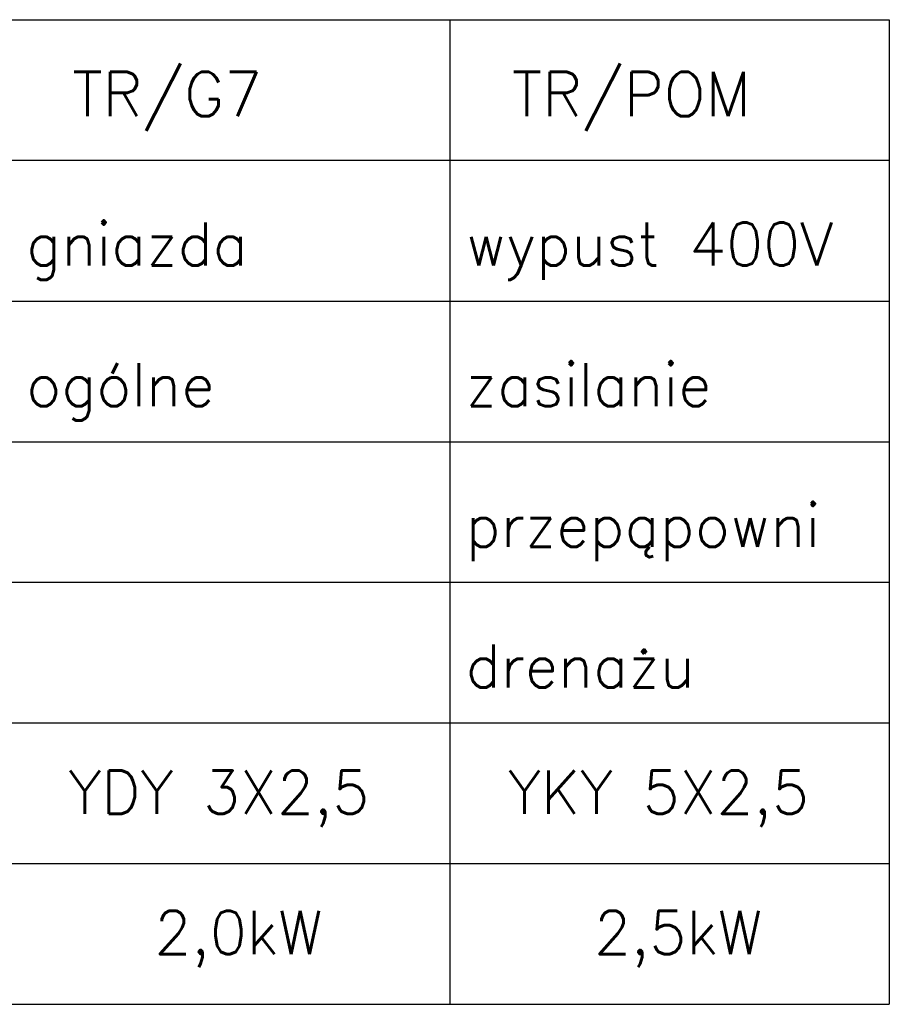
# Model space of a CAD drawing. Header units: metres. Extents: x 5550977 to 5551430, y 5960597 to 5960782.
# Tile 15 of 17: x 5551391 to 5551408, y 5960669 to 5960688. Entities that reach past the tile are written whole.
import ezdxf

# ---------------------------------------------------------------- set-up
doc = ezdxf.new("R2010")
doc.units = ezdxf.units.M
doc.header["$MEASUREMENT"] = 0
doc.layers.add('# elektryka', color=102, linetype='CONTINUOUS', lineweight=30)
doc.styles.add('ROMANS', font='romans', dxfattribs={"width": 0.8})

msp = doc.modelspace()

# ---------------------------------------------------------------- linework, layer by layer
at = {"layer": '# elektryka', "color": 252, "linetype": 'Continuous', "ltscale": 3}
for p, q in [((5551390.524, 5960687.922), (5551399.092, 5960687.922)), ((5551390.524, 5960687.922), (5551399.092, 5960687.922)), ((5551390.524, 5960682.439), (5551399.092, 5960682.439)), ((5551390.524, 5960682.439), (5551399.092, 5960682.439)), ((5551390.524, 5960679.698), (5551399.092, 5960679.698)), ((5551390.524, 5960676.957), (5551399.092, 5960676.957)), ((5551390.524, 5960674.215), (5551399.092, 5960674.215)), ((5551390.524, 5960668.732), (5551399.092, 5960668.732))]:
    msp.add_line(p, q, dxfattribs=at)
at = {"layer": '# elektryka', "color": 7}
for p, q in [((5551399.092, 5960687.922), (5551399.092, 5960685.181)), ((5551399.092, 5960687.922), (5551399.092, 5960685.181)), ((5551399.092, 5960687.922), (5551399.092, 5960685.181)), ((5551399.092, 5960687.922), (5551399.092, 5960685.181)), ((5551399.092, 5960687.922), (5551399.092, 5960685.181)), ((5551399.092, 5960687.922), (5551399.092, 5960685.181)), ((5551399.092, 5960687.922), (5551399.092, 5960685.181)), ((5551399.092, 5960687.922), (5551399.092, 5960685.181)), ((5551399.092, 5960687.922), (5551399.092, 5960685.181)), ((5551399.092, 5960687.922), (5551399.092, 5960685.181)), ((5551399.092, 5960687.922), (5551399.092, 5960685.181)), ((5551399.092, 5960687.922), (5551399.092, 5960685.181)), ((5551399.092, 5960687.922), (5551399.092, 5960685.181)), ((5551399.092, 5960687.922), (5551399.092, 5960685.181)), ((5551399.092, 5960687.922), (5551399.092, 5960685.181)), ((5551399.092, 5960687.922), (5551399.092, 5960685.181)), ((5551399.092, 5960687.922), (5551399.092, 5960685.181)), ((5551399.092, 5960687.922), (5551399.092, 5960685.181)), ((5551399.092, 5960687.922), (5551399.092, 5960685.181)), ((5551399.092, 5960687.922), (5551399.092, 5960685.181)), ((5551399.092, 5960687.922), (5551399.092, 5960685.181)), ((5551399.092, 5960687.922), (5551399.092, 5960685.181)), ((5551399.092, 5960687.922), (5551399.092, 5960685.181)), ((5551399.092, 5960687.922), (5551399.092, 5960685.181)), ((5551399.092, 5960687.922), (5551399.092, 5960685.181)), ((5551399.092, 5960687.922), (5551399.092, 5960685.181)), ((5551399.092, 5960687.922), (5551399.092, 5960685.181)), ((5551399.092, 5960687.922), (5551399.092, 5960685.181)), ((5551399.092, 5960687.922), (5551399.092, 5960685.181)), ((5551399.092, 5960687.922), (5551399.092, 5960685.181)), ((5551399.092, 5960687.922), (5551399.092, 5960685.181)), ((5551399.092, 5960687.922), (5551399.092, 5960685.181)), ((5551399.092, 5960687.922), (5551399.092, 5960685.181)), ((5551399.092, 5960687.922), (5551399.092, 5960685.181)), ((5551399.092, 5960687.922), (5551399.092, 5960685.181)), ((5551399.092, 5960687.922), (5551399.092, 5960685.181)), ((5551399.092, 5960687.922), (5551399.092, 5960685.181)), ((5551399.092, 5960687.922), (5551399.092, 5960685.181)), ((5551399.092, 5960687.922), (5551399.092, 5960685.181)), ((5551399.092, 5960687.922), (5551399.092, 5960685.181)), ((5551399.092, 5960687.922), (5551399.092, 5960685.181)), ((5551399.092, 5960687.922), (5551399.092, 5960685.181)), ((5551399.092, 5960687.922), (5551399.092, 5960685.181)), ((5551399.092, 5960687.922), (5551399.092, 5960685.181)), ((5551399.092, 5960687.922), (5551399.092, 5960685.181)), ((5551399.092, 5960687.922), (5551399.092, 5960685.181)), ((5551399.092, 5960687.922), (5551399.092, 5960685.181)), ((5551399.092, 5960687.922), (5551399.092, 5960685.181)), ((5551399.092, 5960687.922), (5551399.092, 5960685.181)), ((5551399.092, 5960687.922), (5551399.092, 5960685.181)), ((5551399.092, 5960687.922), (5551399.092, 5960685.181)), ((5551399.092, 5960687.922), (5551399.092, 5960685.181)), ((5551399.092, 5960687.922), (5551399.092, 5960685.181)), ((5551399.092, 5960687.922), (5551399.092, 5960685.181)), ((5551399.092, 5960687.922), (5551399.092, 5960685.181)), ((5551399.092, 5960687.922), (5551399.092, 5960685.181)), ((5551399.092, 5960687.922), (5551399.092, 5960685.181)), ((5551399.092, 5960687.922), (5551399.092, 5960685.181)), ((5551399.092, 5960687.922), (5551399.092, 5960685.181)), ((5551399.092, 5960687.922), (5551399.092, 5960685.181)), ((5551399.092, 5960687.922), (5551399.092, 5960685.181)), ((5551399.092, 5960687.922), (5551399.092, 5960685.181)), ((5551399.092, 5960687.922), (5551399.092, 5960685.181)), ((5551399.092, 5960687.922), (5551399.092, 5960685.181)), ((5551399.092, 5960687.922), (5551399.092, 5960685.181)), ((5551399.092, 5960687.922), (5551399.092, 5960685.181)), ((5551399.092, 5960687.922), (5551399.092, 5960685.181)), ((5551399.092, 5960687.922), (5551399.092, 5960685.181)), ((5551399.092, 5960687.922), (5551399.092, 5960685.181)), ((5551399.092, 5960687.922), (5551399.092, 5960685.181)), ((5551399.092, 5960687.922), (5551399.092, 5960685.181)), ((5551399.092, 5960687.922), (5551399.092, 5960685.181)), ((5551399.092, 5960687.922), (5551399.092, 5960685.181)), ((5551399.092, 5960687.922), (5551399.092, 5960685.181)), ((5551399.092, 5960687.922), (5551399.092, 5960685.181)), ((5551399.092, 5960687.922), (5551399.092, 5960685.181)), ((5551399.092, 5960687.922), (5551399.092, 5960685.181)), ((5551399.092, 5960687.922), (5551399.092, 5960685.181)), ((5551399.092, 5960687.922), (5551399.092, 5960685.181)), ((5551399.092, 5960687.922), (5551399.092, 5960685.181)), ((5551399.092, 5960687.922), (5551399.092, 5960685.181)), ((5551399.092, 5960687.922), (5551399.092, 5960685.181)), ((5551399.092, 5960687.922), (5551399.092, 5960685.181)), ((5551399.092, 5960687.922), (5551399.092, 5960685.181)), ((5551407.661, 5960687.922), (5551407.661, 5960685.181)), ((5551407.661, 5960687.922), (5551407.661, 5960685.181)), ((5551407.661, 5960687.922), (5551407.661, 5960685.181)), ((5551407.661, 5960687.922), (5551407.661, 5960685.181)), ((5551407.661, 5960687.922), (5551407.661, 5960685.181)), ((5551407.661, 5960687.922), (5551407.661, 5960685.181)), ((5551407.661, 5960687.922), (5551407.661, 5960685.181)), ((5551407.661, 5960687.922), (5551407.661, 5960685.181)), ((5551407.661, 5960687.922), (5551407.661, 5960685.181)), ((5551407.661, 5960687.922), (5551407.661, 5960685.181)), ((5551407.661, 5960687.922), (5551407.661, 5960685.181)), ((5551407.661, 5960687.922), (5551407.661, 5960685.181)), ((5551407.661, 5960687.922), (5551407.661, 5960685.181)), ((5551407.661, 5960687.922), (5551407.661, 5960685.181)), ((5551407.661, 5960687.922), (5551407.661, 5960685.181)), ((5551407.661, 5960687.922), (5551407.661, 5960685.181)), ((5551407.661, 5960687.922), (5551407.661, 5960685.181)), ((5551407.661, 5960687.922), (5551407.661, 5960685.181)), ((5551407.661, 5960687.922), (5551407.661, 5960685.181)), ((5551407.661, 5960687.922), (5551407.661, 5960685.181)), ((5551407.661, 5960687.922), (5551407.661, 5960685.181)), ((5551407.661, 5960687.922), (5551407.661, 5960685.181)), ((5551407.661, 5960687.922), (5551407.661, 5960685.181)), ((5551407.661, 5960687.922), (5551407.661, 5960685.181)), ((5551407.661, 5960687.922), (5551407.661, 5960685.181)), ((5551407.661, 5960687.922), (5551407.661, 5960685.181)), ((5551407.661, 5960687.922), (5551407.661, 5960685.181)), ((5551407.661, 5960687.922), (5551407.661, 5960685.181)), ((5551407.661, 5960687.922), (5551407.661, 5960685.181)), ((5551407.661, 5960687.922), (5551407.661, 5960685.181)), ((5551407.661, 5960687.922), (5551407.661, 5960685.181)), ((5551407.661, 5960687.922), (5551407.661, 5960685.181)), ((5551407.661, 5960687.922), (5551407.661, 5960685.181)), ((5551407.661, 5960687.922), (5551407.661, 5960685.181)), ((5551407.661, 5960687.922), (5551407.661, 5960685.181)), ((5551407.661, 5960687.922), (5551407.661, 5960685.181)), ((5551407.661, 5960687.922), (5551407.661, 5960685.181)), ((5551407.661, 5960687.922), (5551407.661, 5960685.181)), ((5551407.661, 5960687.922), (5551407.661, 5960685.181)), ((5551407.661, 5960687.922), (5551407.661, 5960685.181)), ((5551407.661, 5960687.922), (5551407.661, 5960685.181)), ((5551407.661, 5960687.922), (5551407.661, 5960685.181)), ((5551399.092, 5960685.181), (5551399.092, 5960682.439)), ((5551399.092, 5960685.181), (5551399.092, 5960682.439)), ((5551399.092, 5960685.181), (5551399.092, 5960682.439)), ((5551399.092, 5960685.181), (5551399.092, 5960682.439)), ((5551399.092, 5960685.181), (5551399.092, 5960682.439)), ((5551399.092, 5960685.181), (5551399.092, 5960682.439)), ((5551399.092, 5960685.181), (5551399.092, 5960682.439)), ((5551399.092, 5960685.181), (5551399.092, 5960682.439)), ((5551399.092, 5960685.181), (5551399.092, 5960682.439)), ((5551399.092, 5960685.181), (5551399.092, 5960682.439)), ((5551399.092, 5960685.181), (5551399.092, 5960682.439)), ((5551399.092, 5960685.181), (5551399.092, 5960682.439)), ((5551399.092, 5960685.181), (5551399.092, 5960682.439)), ((5551399.092, 5960685.181), (5551399.092, 5960682.439)), ((5551399.092, 5960685.181), (5551399.092, 5960682.439)), ((5551399.092, 5960685.181), (5551399.092, 5960682.439)), ((5551399.092, 5960685.181), (5551399.092, 5960682.439)), ((5551399.092, 5960685.181), (5551399.092, 5960682.439)), ((5551399.092, 5960685.181), (5551399.092, 5960682.439)), ((5551399.092, 5960685.181), (5551399.092, 5960682.439)), ((5551399.092, 5960685.181), (5551399.092, 5960682.439)), ((5551399.092, 5960685.181), (5551399.092, 5960682.439)), ((5551399.092, 5960685.181), (5551399.092, 5960682.439)), ((5551399.092, 5960685.181), (5551399.092, 5960682.439)), ((5551399.092, 5960685.181), (5551399.092, 5960682.439)), ((5551399.092, 5960685.181), (5551399.092, 5960682.439)), ((5551399.092, 5960685.181), (5551399.092, 5960682.439)), ((5551399.092, 5960685.181), (5551399.092, 5960682.439)), ((5551399.092, 5960685.181), (5551399.092, 5960682.439)), ((5551399.092, 5960685.181), (5551399.092, 5960682.439)), ((5551399.092, 5960685.181), (5551399.092, 5960682.439)), ((5551399.092, 5960685.181), (5551399.092, 5960682.439)), ((5551399.092, 5960685.181), (5551399.092, 5960682.439)), ((5551399.092, 5960685.181), (5551399.092, 5960682.439)), ((5551399.092, 5960685.181), (5551399.092, 5960682.439)), ((5551399.092, 5960685.181), (5551399.092, 5960682.439)), ((5551399.092, 5960685.181), (5551399.092, 5960682.439)), ((5551399.092, 5960685.181), (5551399.092, 5960682.439)), ((5551399.092, 5960685.181), (5551399.092, 5960682.439)), ((5551399.092, 5960685.181), (5551399.092, 5960682.439)), ((5551399.092, 5960685.181), (5551399.092, 5960682.439)), ((5551399.092, 5960685.181), (5551399.092, 5960682.439)), ((5551399.092, 5960685.181), (5551399.092, 5960682.439)), ((5551399.092, 5960685.181), (5551399.092, 5960682.439)), ((5551399.092, 5960685.181), (5551399.092, 5960682.439)), ((5551399.092, 5960685.181), (5551399.092, 5960682.439)), ((5551399.092, 5960685.181), (5551399.092, 5960682.439)), ((5551399.092, 5960685.181), (5551399.092, 5960682.439)), ((5551399.092, 5960685.181), (5551399.092, 5960682.439)), ((5551399.092, 5960685.181), (5551399.092, 5960682.439)), ((5551399.092, 5960685.181), (5551399.092, 5960682.439)), ((5551399.092, 5960685.181), (5551399.092, 5960682.439)), ((5551399.092, 5960685.181), (5551399.092, 5960682.439)), ((5551399.092, 5960685.181), (5551399.092, 5960682.439)), ((5551399.092, 5960685.181), (5551399.092, 5960682.439)), ((5551399.092, 5960685.181), (5551399.092, 5960682.439)), ((5551399.092, 5960685.181), (5551399.092, 5960682.439)), ((5551399.092, 5960685.181), (5551399.092, 5960682.439)), ((5551399.092, 5960685.181), (5551399.092, 5960682.439)), ((5551399.092, 5960685.181), (5551399.092, 5960682.439)), ((5551399.092, 5960685.181), (5551399.092, 5960682.439)), ((5551399.092, 5960685.181), (5551399.092, 5960682.439)), ((5551399.092, 5960685.181), (5551399.092, 5960682.439)), ((5551399.092, 5960685.181), (5551399.092, 5960682.439)), ((5551399.092, 5960685.181), (5551399.092, 5960682.439)), ((5551399.092, 5960685.181), (5551399.092, 5960682.439)), ((5551399.092, 5960685.181), (5551399.092, 5960682.439)), ((5551399.092, 5960685.181), (5551399.092, 5960682.439)), ((5551399.092, 5960685.181), (5551399.092, 5960682.439)), ((5551399.092, 5960685.181), (5551399.092, 5960682.439)), ((5551399.092, 5960685.181), (5551399.092, 5960682.439)), ((5551399.092, 5960685.181), (5551399.092, 5960682.439)), ((5551399.092, 5960685.181), (5551399.092, 5960682.439)), ((5551399.092, 5960685.181), (5551399.092, 5960682.439)), ((5551399.092, 5960685.181), (5551399.092, 5960682.439)), ((5551399.092, 5960685.181), (5551399.092, 5960682.439)), ((5551399.092, 5960685.181), (5551399.092, 5960682.439)), ((5551399.092, 5960685.181), (5551399.092, 5960682.439)), ((5551399.092, 5960685.181), (5551399.092, 5960682.439)), ((5551399.092, 5960685.181), (5551399.092, 5960682.439)), ((5551399.092, 5960685.181), (5551399.092, 5960682.439)), ((5551399.092, 5960685.181), (5551399.092, 5960682.439)), ((5551399.092, 5960685.181), (5551399.092, 5960682.439)), ((5551399.092, 5960685.181), (5551399.092, 5960682.439)), ((5551407.661, 5960685.181), (5551407.661, 5960682.439)), ((5551407.661, 5960685.181), (5551407.661, 5960682.439)), ((5551407.661, 5960685.181), (5551407.661, 5960682.439)), ((5551407.661, 5960685.181), (5551407.661, 5960682.439)), ((5551407.661, 5960685.181), (5551407.661, 5960682.439)), ((5551407.661, 5960685.181), (5551407.661, 5960682.439)), ((5551407.661, 5960685.181), (5551407.661, 5960682.439)), ((5551407.661, 5960685.181), (5551407.661, 5960682.439)), ((5551407.661, 5960685.181), (5551407.661, 5960682.439)), ((5551407.661, 5960685.181), (5551407.661, 5960682.439)), ((5551407.661, 5960685.181), (5551407.661, 5960682.439)), ((5551407.661, 5960685.181), (5551407.661, 5960682.439)), ((5551407.661, 5960685.181), (5551407.661, 5960682.439)), ((5551407.661, 5960685.181), (5551407.661, 5960682.439)), ((5551407.661, 5960685.181), (5551407.661, 5960682.439)), ((5551407.661, 5960685.181), (5551407.661, 5960682.439)), ((5551407.661, 5960685.181), (5551407.661, 5960682.439)), ((5551407.661, 5960685.181), (5551407.661, 5960682.439)), ((5551407.661, 5960685.181), (5551407.661, 5960682.439)), ((5551407.661, 5960685.181), (5551407.661, 5960682.439)), ((5551407.661, 5960685.181), (5551407.661, 5960682.439)), ((5551407.661, 5960685.181), (5551407.661, 5960682.439)), ((5551407.661, 5960685.181), (5551407.661, 5960682.439)), ((5551407.661, 5960685.181), (5551407.661, 5960682.439)), ((5551407.661, 5960685.181), (5551407.661, 5960682.439)), ((5551407.661, 5960685.181), (5551407.661, 5960682.439)), ((5551407.661, 5960685.181), (5551407.661, 5960682.439)), ((5551407.661, 5960685.181), (5551407.661, 5960682.439)), ((5551407.661, 5960685.181), (5551407.661, 5960682.439)), ((5551407.661, 5960685.181), (5551407.661, 5960682.439)), ((5551407.661, 5960685.181), (5551407.661, 5960682.439)), ((5551407.661, 5960685.181), (5551407.661, 5960682.439)), ((5551407.661, 5960685.181), (5551407.661, 5960682.439)), ((5551407.661, 5960685.181), (5551407.661, 5960682.439)), ((5551407.661, 5960685.181), (5551407.661, 5960682.439)), ((5551407.661, 5960685.181), (5551407.661, 5960682.439)), ((5551407.661, 5960685.181), (5551407.661, 5960682.439)), ((5551407.661, 5960685.181), (5551407.661, 5960682.439)), ((5551407.661, 5960685.181), (5551407.661, 5960682.439)), ((5551407.661, 5960685.181), (5551407.661, 5960682.439)), ((5551407.661, 5960685.181), (5551407.661, 5960682.439)), ((5551407.661, 5960685.181), (5551407.661, 5960682.439)), ((5551399.092, 5960682.439), (5551399.092, 5960679.698)), ((5551399.092, 5960682.439), (5551399.092, 5960679.698)), ((5551399.092, 5960682.439), (5551399.092, 5960679.698)), ((5551399.092, 5960682.439), (5551399.092, 5960679.698)), ((5551399.092, 5960682.439), (5551399.092, 5960679.698)), ((5551399.092, 5960682.439), (5551399.092, 5960679.698)), ((5551399.092, 5960682.439), (5551399.092, 5960679.698)), ((5551399.092, 5960682.439), (5551399.092, 5960679.698)), ((5551399.092, 5960682.439), (5551399.092, 5960679.698)), ((5551399.092, 5960682.439), (5551399.092, 5960679.698)), ((5551399.092, 5960682.439), (5551399.092, 5960679.698)), ((5551399.092, 5960682.439), (5551399.092, 5960679.698)), ((5551399.092, 5960682.439), (5551399.092, 5960679.698)), ((5551399.092, 5960682.439), (5551399.092, 5960679.698)), ((5551399.092, 5960682.439), (5551399.092, 5960679.698)), ((5551399.092, 5960682.439), (5551399.092, 5960679.698)), ((5551399.092, 5960682.439), (5551399.092, 5960679.698)), ((5551399.092, 5960682.439), (5551399.092, 5960679.698)), ((5551399.092, 5960682.439), (5551399.092, 5960679.698)), ((5551399.092, 5960682.439), (5551399.092, 5960679.698)), ((5551399.092, 5960682.439), (5551399.092, 5960679.698)), ((5551399.092, 5960682.439), (5551399.092, 5960679.698)), ((5551399.092, 5960682.439), (5551399.092, 5960679.698)), ((5551399.092, 5960682.439), (5551399.092, 5960679.698)), ((5551399.092, 5960682.439), (5551399.092, 5960679.698)), ((5551399.092, 5960682.439), (5551399.092, 5960679.698)), ((5551399.092, 5960682.439), (5551399.092, 5960679.698)), ((5551399.092, 5960682.439), (5551399.092, 5960679.698)), ((5551399.092, 5960682.439), (5551399.092, 5960679.698)), ((5551399.092, 5960682.439), (5551399.092, 5960679.698)), ((5551399.092, 5960682.439), (5551399.092, 5960679.698)), ((5551399.092, 5960682.439), (5551399.092, 5960679.698)), ((5551399.092, 5960682.439), (5551399.092, 5960679.698)), ((5551399.092, 5960682.439), (5551399.092, 5960679.698)), ((5551399.092, 5960682.439), (5551399.092, 5960679.698)), ((5551399.092, 5960682.439), (5551399.092, 5960679.698)), ((5551399.092, 5960682.439), (5551399.092, 5960679.698)), ((5551399.092, 5960682.439), (5551399.092, 5960679.698)), ((5551399.092, 5960682.439), (5551399.092, 5960679.698)), ((5551399.092, 5960682.439), (5551399.092, 5960679.698)), ((5551399.092, 5960682.439), (5551399.092, 5960679.698)), ((5551399.092, 5960682.439), (5551399.092, 5960679.698)), ((5551399.092, 5960682.439), (5551399.092, 5960679.698)), ((5551399.092, 5960682.439), (5551399.092, 5960679.698)), ((5551399.092, 5960682.439), (5551399.092, 5960679.698)), ((5551399.092, 5960682.439), (5551399.092, 5960679.698)), ((5551399.092, 5960682.439), (5551399.092, 5960679.698)), ((5551399.092, 5960682.439), (5551399.092, 5960679.698)), ((5551399.092, 5960682.439), (5551399.092, 5960679.698)), ((5551399.092, 5960682.439), (5551399.092, 5960679.698)), ((5551399.092, 5960682.439), (5551399.092, 5960679.698)), ((5551399.092, 5960682.439), (5551399.092, 5960679.698)), ((5551399.092, 5960682.439), (5551399.092, 5960679.698)), ((5551399.092, 5960682.439), (5551399.092, 5960679.698)), ((5551399.092, 5960682.439), (5551399.092, 5960679.698)), ((5551399.092, 5960682.439), (5551399.092, 5960679.698)), ((5551399.092, 5960682.439), (5551399.092, 5960679.698)), ((5551399.092, 5960682.439), (5551399.092, 5960679.698)), ((5551399.092, 5960682.439), (5551399.092, 5960679.698)), ((5551399.092, 5960682.439), (5551399.092, 5960679.698)), ((5551399.092, 5960682.439), (5551399.092, 5960679.698)), ((5551399.092, 5960682.439), (5551399.092, 5960679.698)), ((5551399.092, 5960682.439), (5551399.092, 5960679.698)), ((5551399.092, 5960682.439), (5551399.092, 5960679.698)), ((5551399.092, 5960682.439), (5551399.092, 5960679.698)), ((5551399.092, 5960682.439), (5551399.092, 5960679.698)), ((5551399.092, 5960682.439), (5551399.092, 5960679.698)), ((5551399.092, 5960682.439), (5551399.092, 5960679.698)), ((5551399.092, 5960682.439), (5551399.092, 5960679.698)), ((5551399.092, 5960682.439), (5551399.092, 5960679.698)), ((5551399.092, 5960682.439), (5551399.092, 5960679.698)), ((5551399.092, 5960682.439), (5551399.092, 5960679.698)), ((5551399.092, 5960682.439), (5551399.092, 5960679.698)), ((5551399.092, 5960682.439), (5551399.092, 5960679.698)), ((5551399.092, 5960682.439), (5551399.092, 5960679.698)), ((5551399.092, 5960682.439), (5551399.092, 5960679.698)), ((5551399.092, 5960682.439), (5551399.092, 5960679.698)), ((5551399.092, 5960682.439), (5551399.092, 5960679.698)), ((5551399.092, 5960682.439), (5551399.092, 5960679.698)), ((5551399.092, 5960682.439), (5551399.092, 5960679.698)), ((5551399.092, 5960682.439), (5551399.092, 5960679.698)), ((5551399.092, 5960682.439), (5551399.092, 5960679.698)), ((5551399.092, 5960682.439), (5551399.092, 5960679.698)), ((5551399.092, 5960682.439), (5551399.092, 5960679.698)), ((5551407.661, 5960682.439), (5551407.661, 5960679.698)), ((5551407.661, 5960682.439), (5551407.661, 5960679.698)), ((5551407.661, 5960682.439), (5551407.661, 5960679.698)), ((5551407.661, 5960682.439), (5551407.661, 5960679.698)), ((5551407.661, 5960682.439), (5551407.661, 5960679.698)), ((5551407.661, 5960682.439), (5551407.661, 5960679.698)), ((5551407.661, 5960682.439), (5551407.661, 5960679.698)), ((5551407.661, 5960682.439), (5551407.661, 5960679.698)), ((5551407.661, 5960682.439), (5551407.661, 5960679.698)), ((5551407.661, 5960682.439), (5551407.661, 5960679.698)), ((5551407.661, 5960682.439), (5551407.661, 5960679.698)), ((5551407.661, 5960682.439), (5551407.661, 5960679.698)), ((5551407.661, 5960682.439), (5551407.661, 5960679.698)), ((5551407.661, 5960682.439), (5551407.661, 5960679.698)), ((5551407.661, 5960682.439), (5551407.661, 5960679.698)), ((5551407.661, 5960682.439), (5551407.661, 5960679.698)), ((5551407.661, 5960682.439), (5551407.661, 5960679.698)), ((5551407.661, 5960682.439), (5551407.661, 5960679.698)), ((5551407.661, 5960682.439), (5551407.661, 5960679.698)), ((5551407.661, 5960682.439), (5551407.661, 5960679.698)), ((5551407.661, 5960682.439), (5551407.661, 5960679.698)), ((5551407.661, 5960682.439), (5551407.661, 5960679.698)), ((5551407.661, 5960682.439), (5551407.661, 5960679.698)), ((5551407.661, 5960682.439), (5551407.661, 5960679.698)), ((5551407.661, 5960682.439), (5551407.661, 5960679.698)), ((5551407.661, 5960682.439), (5551407.661, 5960679.698)), ((5551407.661, 5960682.439), (5551407.661, 5960679.698)), ((5551407.661, 5960682.439), (5551407.661, 5960679.698)), ((5551407.661, 5960682.439), (5551407.661, 5960679.698)), ((5551407.661, 5960682.439), (5551407.661, 5960679.698)), ((5551407.661, 5960682.439), (5551407.661, 5960679.698)), ((5551407.661, 5960682.439), (5551407.661, 5960679.698)), ((5551407.661, 5960682.439), (5551407.661, 5960679.698)), ((5551407.661, 5960682.439), (5551407.661, 5960679.698)), ((5551407.661, 5960682.439), (5551407.661, 5960679.698)), ((5551407.661, 5960682.439), (5551407.661, 5960679.698)), ((5551407.661, 5960682.439), (5551407.661, 5960679.698)), ((5551407.661, 5960682.439), (5551407.661, 5960679.698)), ((5551407.661, 5960682.439), (5551407.661, 5960679.698)), ((5551407.661, 5960682.439), (5551407.661, 5960679.698)), ((5551407.661, 5960682.439), (5551407.661, 5960679.698)), ((5551407.661, 5960682.439), (5551407.661, 5960679.698)), ((5551399.092, 5960679.698), (5551399.092, 5960676.957)), ((5551399.092, 5960679.698), (5551399.092, 5960676.957)), ((5551399.092, 5960679.698), (5551399.092, 5960676.957)), ((5551399.092, 5960679.698), (5551399.092, 5960676.957)), ((5551399.092, 5960679.698), (5551399.092, 5960676.957)), ((5551399.092, 5960679.698), (5551399.092, 5960676.957)), ((5551399.092, 5960679.698), (5551399.092, 5960676.957)), ((5551399.092, 5960679.698), (5551399.092, 5960676.957)), ((5551399.092, 5960679.698), (5551399.092, 5960676.957)), ((5551399.092, 5960679.698), (5551399.092, 5960676.957)), ((5551399.092, 5960679.698), (5551399.092, 5960676.957)), ((5551399.092, 5960679.698), (5551399.092, 5960676.957)), ((5551399.092, 5960679.698), (5551399.092, 5960676.957)), ((5551399.092, 5960679.698), (5551399.092, 5960676.957)), ((5551399.092, 5960679.698), (5551399.092, 5960676.957)), ((5551399.092, 5960679.698), (5551399.092, 5960676.957)), ((5551399.092, 5960679.698), (5551399.092, 5960676.957)), ((5551399.092, 5960679.698), (5551399.092, 5960676.957)), ((5551399.092, 5960679.698), (5551399.092, 5960676.957)), ((5551399.092, 5960679.698), (5551399.092, 5960676.957)), ((5551399.092, 5960679.698), (5551399.092, 5960676.957)), ((5551399.092, 5960679.698), (5551399.092, 5960676.957)), ((5551399.092, 5960679.698), (5551399.092, 5960676.957)), ((5551399.092, 5960679.698), (5551399.092, 5960676.957)), ((5551399.092, 5960679.698), (5551399.092, 5960676.957)), ((5551399.092, 5960679.698), (5551399.092, 5960676.957)), ((5551399.092, 5960679.698), (5551399.092, 5960676.957)), ((5551399.092, 5960679.698), (5551399.092, 5960676.957)), ((5551399.092, 5960679.698), (5551399.092, 5960676.957)), ((5551399.092, 5960679.698), (5551399.092, 5960676.957)), ((5551399.092, 5960679.698), (5551399.092, 5960676.957)), ((5551399.092, 5960679.698), (5551399.092, 5960676.957)), ((5551399.092, 5960679.698), (5551399.092, 5960676.957)), ((5551399.092, 5960679.698), (5551399.092, 5960676.957)), ((5551399.092, 5960679.698), (5551399.092, 5960676.957)), ((5551399.092, 5960679.698), (5551399.092, 5960676.957)), ((5551399.092, 5960679.698), (5551399.092, 5960676.957)), ((5551399.092, 5960679.698), (5551399.092, 5960676.957)), ((5551399.092, 5960679.698), (5551399.092, 5960676.957)), ((5551399.092, 5960679.698), (5551399.092, 5960676.957)), ((5551399.092, 5960679.698), (5551399.092, 5960676.957)), ((5551399.092, 5960679.698), (5551399.092, 5960676.957)), ((5551399.092, 5960679.698), (5551399.092, 5960676.957)), ((5551399.092, 5960679.698), (5551399.092, 5960676.957)), ((5551399.092, 5960679.698), (5551399.092, 5960676.957)), ((5551399.092, 5960679.698), (5551399.092, 5960676.957)), ((5551399.092, 5960679.698), (5551399.092, 5960676.957)), ((5551399.092, 5960679.698), (5551399.092, 5960676.957)), ((5551399.092, 5960679.698), (5551399.092, 5960676.957)), ((5551399.092, 5960679.698), (5551399.092, 5960676.957)), ((5551399.092, 5960679.698), (5551399.092, 5960676.957)), ((5551399.092, 5960679.698), (5551399.092, 5960676.957)), ((5551399.092, 5960679.698), (5551399.092, 5960676.957)), ((5551399.092, 5960679.698), (5551399.092, 5960676.957)), ((5551399.092, 5960679.698), (5551399.092, 5960676.957)), ((5551399.092, 5960679.698), (5551399.092, 5960676.957)), ((5551399.092, 5960679.698), (5551399.092, 5960676.957)), ((5551399.092, 5960679.698), (5551399.092, 5960676.957)), ((5551399.092, 5960679.698), (5551399.092, 5960676.957)), ((5551399.092, 5960679.698), (5551399.092, 5960676.957)), ((5551399.092, 5960679.698), (5551399.092, 5960676.957)), ((5551399.092, 5960679.698), (5551399.092, 5960676.957)), ((5551399.092, 5960679.698), (5551399.092, 5960676.957)), ((5551399.092, 5960679.698), (5551399.092, 5960676.957)), ((5551399.092, 5960679.698), (5551399.092, 5960676.957)), ((5551399.092, 5960679.698), (5551399.092, 5960676.957)), ((5551399.092, 5960679.698), (5551399.092, 5960676.957)), ((5551399.092, 5960679.698), (5551399.092, 5960676.957)), ((5551399.092, 5960679.698), (5551399.092, 5960676.957)), ((5551399.092, 5960679.698), (5551399.092, 5960676.957)), ((5551399.092, 5960679.698), (5551399.092, 5960676.957)), ((5551399.092, 5960679.698), (5551399.092, 5960676.957)), ((5551399.092, 5960679.698), (5551399.092, 5960676.957)), ((5551399.092, 5960679.698), (5551399.092, 5960676.957)), ((5551399.092, 5960679.698), (5551399.092, 5960676.957)), ((5551399.092, 5960679.698), (5551399.092, 5960676.957)), ((5551399.092, 5960679.698), (5551399.092, 5960676.957)), ((5551399.092, 5960679.698), (5551399.092, 5960676.957)), ((5551399.092, 5960679.698), (5551399.092, 5960676.957)), ((5551399.092, 5960679.698), (5551399.092, 5960676.957)), ((5551399.092, 5960679.698), (5551399.092, 5960676.957)), ((5551399.092, 5960679.698), (5551399.092, 5960676.957)), ((5551399.092, 5960679.698), (5551399.092, 5960676.957)), ((5551399.092, 5960679.698), (5551399.092, 5960676.957)), ((5551407.661, 5960679.698), (5551407.661, 5960676.957)), ((5551407.661, 5960679.698), (5551407.661, 5960676.957)), ((5551407.661, 5960679.698), (5551407.661, 5960676.957)), ((5551407.661, 5960679.698), (5551407.661, 5960676.957)), ((5551407.661, 5960679.698), (5551407.661, 5960676.957)), ((5551407.661, 5960679.698), (5551407.661, 5960676.957)), ((5551407.661, 5960679.698), (5551407.661, 5960676.957)), ((5551407.661, 5960679.698), (5551407.661, 5960676.957)), ((5551407.661, 5960679.698), (5551407.661, 5960676.957)), ((5551407.661, 5960679.698), (5551407.661, 5960676.957)), ((5551407.661, 5960679.698), (5551407.661, 5960676.957)), ((5551407.661, 5960679.698), (5551407.661, 5960676.957)), ((5551407.661, 5960679.698), (5551407.661, 5960676.957)), ((5551407.661, 5960679.698), (5551407.661, 5960676.957)), ((5551407.661, 5960679.698), (5551407.661, 5960676.957)), ((5551407.661, 5960679.698), (5551407.661, 5960676.957)), ((5551407.661, 5960679.698), (5551407.661, 5960676.957)), ((5551407.661, 5960679.698), (5551407.661, 5960676.957)), ((5551407.661, 5960679.698), (5551407.661, 5960676.957)), ((5551407.661, 5960679.698), (5551407.661, 5960676.957)), ((5551407.661, 5960679.698), (5551407.661, 5960676.957)), ((5551407.661, 5960679.698), (5551407.661, 5960676.957)), ((5551407.661, 5960679.698), (5551407.661, 5960676.957)), ((5551407.661, 5960679.698), (5551407.661, 5960676.957)), ((5551407.661, 5960679.698), (5551407.661, 5960676.957)), ((5551407.661, 5960679.698), (5551407.661, 5960676.957)), ((5551407.661, 5960679.698), (5551407.661, 5960676.957)), ((5551407.661, 5960679.698), (5551407.661, 5960676.957)), ((5551407.661, 5960679.698), (5551407.661, 5960676.957)), ((5551407.661, 5960679.698), (5551407.661, 5960676.957)), ((5551407.661, 5960679.698), (5551407.661, 5960676.957)), ((5551407.661, 5960679.698), (5551407.661, 5960676.957)), ((5551407.661, 5960679.698), (5551407.661, 5960676.957)), ((5551407.661, 5960679.698), (5551407.661, 5960676.957)), ((5551407.661, 5960679.698), (5551407.661, 5960676.957)), ((5551407.661, 5960679.698), (5551407.661, 5960676.957)), ((5551407.661, 5960679.698), (5551407.661, 5960676.957)), ((5551407.661, 5960679.698), (5551407.661, 5960676.957)), ((5551407.661, 5960679.698), (5551407.661, 5960676.957)), ((5551407.661, 5960679.698), (5551407.661, 5960676.957)), ((5551407.661, 5960679.698), (5551407.661, 5960676.957)), ((5551407.661, 5960679.698), (5551407.661, 5960676.957)), ((5551399.092, 5960676.957), (5551399.092, 5960674.215)), ((5551399.092, 5960676.957), (5551399.092, 5960674.215)), ((5551399.092, 5960676.957), (5551399.092, 5960674.215)), ((5551399.092, 5960676.957), (5551399.092, 5960674.215)), ((5551399.092, 5960676.957), (5551399.092, 5960674.215)), ((5551399.092, 5960676.957), (5551399.092, 5960674.215)), ((5551399.092, 5960676.957), (5551399.092, 5960674.215)), ((5551399.092, 5960676.957), (5551399.092, 5960674.215)), ((5551399.092, 5960676.957), (5551399.092, 5960674.215)), ((5551399.092, 5960676.957), (5551399.092, 5960674.215)), ((5551399.092, 5960676.957), (5551399.092, 5960674.215)), ((5551399.092, 5960676.957), (5551399.092, 5960674.215)), ((5551399.092, 5960676.957), (5551399.092, 5960674.215)), ((5551399.092, 5960676.957), (5551399.092, 5960674.215)), ((5551399.092, 5960676.957), (5551399.092, 5960674.215)), ((5551399.092, 5960676.957), (5551399.092, 5960674.215)), ((5551399.092, 5960676.957), (5551399.092, 5960674.215)), ((5551399.092, 5960676.957), (5551399.092, 5960674.215)), ((5551399.092, 5960676.957), (5551399.092, 5960674.215)), ((5551399.092, 5960676.957), (5551399.092, 5960674.215)), ((5551399.092, 5960676.957), (5551399.092, 5960674.215)), ((5551399.092, 5960676.957), (5551399.092, 5960674.215)), ((5551399.092, 5960676.957), (5551399.092, 5960674.215)), ((5551399.092, 5960676.957), (5551399.092, 5960674.215)), ((5551399.092, 5960676.957), (5551399.092, 5960674.215)), ((5551399.092, 5960676.957), (5551399.092, 5960674.215)), ((5551399.092, 5960676.957), (5551399.092, 5960674.215)), ((5551399.092, 5960676.957), (5551399.092, 5960674.215)), ((5551399.092, 5960676.957), (5551399.092, 5960674.215)), ((5551399.092, 5960676.957), (5551399.092, 5960674.215)), ((5551399.092, 5960676.957), (5551399.092, 5960674.215)), ((5551399.092, 5960676.957), (5551399.092, 5960674.215)), ((5551399.092, 5960676.957), (5551399.092, 5960674.215)), ((5551399.092, 5960676.957), (5551399.092, 5960674.215)), ((5551399.092, 5960676.957), (5551399.092, 5960674.215)), ((5551399.092, 5960676.957), (5551399.092, 5960674.215)), ((5551399.092, 5960676.957), (5551399.092, 5960674.215)), ((5551399.092, 5960676.957), (5551399.092, 5960674.215)), ((5551399.092, 5960676.957), (5551399.092, 5960674.215)), ((5551399.092, 5960676.957), (5551399.092, 5960674.215)), ((5551399.092, 5960676.957), (5551399.092, 5960674.215)), ((5551399.092, 5960676.957), (5551399.092, 5960674.215)), ((5551399.092, 5960676.957), (5551399.092, 5960674.215)), ((5551399.092, 5960676.957), (5551399.092, 5960674.215)), ((5551399.092, 5960676.957), (5551399.092, 5960674.215)), ((5551399.092, 5960676.957), (5551399.092, 5960674.215)), ((5551399.092, 5960676.957), (5551399.092, 5960674.215)), ((5551399.092, 5960676.957), (5551399.092, 5960674.215)), ((5551399.092, 5960676.957), (5551399.092, 5960674.215)), ((5551399.092, 5960676.957), (5551399.092, 5960674.215)), ((5551399.092, 5960676.957), (5551399.092, 5960674.215)), ((5551399.092, 5960676.957), (5551399.092, 5960674.215)), ((5551399.092, 5960676.957), (5551399.092, 5960674.215)), ((5551399.092, 5960676.957), (5551399.092, 5960674.215)), ((5551399.092, 5960676.957), (5551399.092, 5960674.215)), ((5551399.092, 5960676.957), (5551399.092, 5960674.215)), ((5551399.092, 5960676.957), (5551399.092, 5960674.215)), ((5551399.092, 5960676.957), (5551399.092, 5960674.215)), ((5551399.092, 5960676.957), (5551399.092, 5960674.215)), ((5551399.092, 5960676.957), (5551399.092, 5960674.215)), ((5551399.092, 5960676.957), (5551399.092, 5960674.215)), ((5551399.092, 5960676.957), (5551399.092, 5960674.215)), ((5551399.092, 5960676.957), (5551399.092, 5960674.215)), ((5551399.092, 5960676.957), (5551399.092, 5960674.215)), ((5551399.092, 5960676.957), (5551399.092, 5960674.215)), ((5551399.092, 5960676.957), (5551399.092, 5960674.215)), ((5551399.092, 5960676.957), (5551399.092, 5960674.215)), ((5551399.092, 5960676.957), (5551399.092, 5960674.215)), ((5551399.092, 5960676.957), (5551399.092, 5960674.215)), ((5551399.092, 5960676.957), (5551399.092, 5960674.215)), ((5551399.092, 5960676.957), (5551399.092, 5960674.215)), ((5551399.092, 5960676.957), (5551399.092, 5960674.215)), ((5551399.092, 5960676.957), (5551399.092, 5960674.215)), ((5551399.092, 5960676.957), (5551399.092, 5960674.215)), ((5551399.092, 5960676.957), (5551399.092, 5960674.215)), ((5551399.092, 5960676.957), (5551399.092, 5960674.215)), ((5551399.092, 5960676.957), (5551399.092, 5960674.215)), ((5551399.092, 5960676.957), (5551399.092, 5960674.215)), ((5551399.092, 5960676.957), (5551399.092, 5960674.215)), ((5551399.092, 5960676.957), (5551399.092, 5960674.215)), ((5551399.092, 5960676.957), (5551399.092, 5960674.215)), ((5551399.092, 5960676.957), (5551399.092, 5960674.215)), ((5551399.092, 5960676.957), (5551399.092, 5960674.215)), ((5551399.092, 5960676.957), (5551399.092, 5960674.215)), ((5551407.661, 5960676.957), (5551407.661, 5960674.215)), ((5551407.661, 5960676.957), (5551407.661, 5960674.215)), ((5551407.661, 5960676.957), (5551407.661, 5960674.215)), ((5551407.661, 5960676.957), (5551407.661, 5960674.215)), ((5551407.661, 5960676.957), (5551407.661, 5960674.215)), ((5551407.661, 5960676.957), (5551407.661, 5960674.215)), ((5551407.661, 5960676.957), (5551407.661, 5960674.215)), ((5551407.661, 5960676.957), (5551407.661, 5960674.215)), ((5551407.661, 5960676.957), (5551407.661, 5960674.215)), ((5551407.661, 5960676.957), (5551407.661, 5960674.215)), ((5551407.661, 5960676.957), (5551407.661, 5960674.215)), ((5551407.661, 5960676.957), (5551407.661, 5960674.215)), ((5551407.661, 5960676.957), (5551407.661, 5960674.215)), ((5551407.661, 5960676.957), (5551407.661, 5960674.215)), ((5551407.661, 5960676.957), (5551407.661, 5960674.215)), ((5551407.661, 5960676.957), (5551407.661, 5960674.215)), ((5551407.661, 5960676.957), (5551407.661, 5960674.215)), ((5551407.661, 5960676.957), (5551407.661, 5960674.215)), ((5551407.661, 5960676.957), (5551407.661, 5960674.215)), ((5551407.661, 5960676.957), (5551407.661, 5960674.215)), ((5551407.661, 5960676.957), (5551407.661, 5960674.215)), ((5551407.661, 5960676.957), (5551407.661, 5960674.215)), ((5551407.661, 5960676.957), (5551407.661, 5960674.215)), ((5551407.661, 5960676.957), (5551407.661, 5960674.215)), ((5551407.661, 5960676.957), (5551407.661, 5960674.215)), ((5551407.661, 5960676.957), (5551407.661, 5960674.215)), ((5551407.661, 5960676.957), (5551407.661, 5960674.215)), ((5551407.661, 5960676.957), (5551407.661, 5960674.215)), ((5551407.661, 5960676.957), (5551407.661, 5960674.215)), ((5551407.661, 5960676.957), (5551407.661, 5960674.215)), ((5551407.661, 5960676.957), (5551407.661, 5960674.215)), ((5551407.661, 5960676.957), (5551407.661, 5960674.215)), ((5551407.661, 5960676.957), (5551407.661, 5960674.215)), ((5551407.661, 5960676.957), (5551407.661, 5960674.215)), ((5551407.661, 5960676.957), (5551407.661, 5960674.215)), ((5551407.661, 5960676.957), (5551407.661, 5960674.215)), ((5551407.661, 5960676.957), (5551407.661, 5960674.215)), ((5551407.661, 5960676.957), (5551407.661, 5960674.215)), ((5551407.661, 5960676.957), (5551407.661, 5960674.215)), ((5551407.661, 5960676.957), (5551407.661, 5960674.215)), ((5551407.661, 5960676.957), (5551407.661, 5960674.215)), ((5551407.661, 5960676.957), (5551407.661, 5960674.215)), ((5551399.092, 5960674.215), (5551399.092, 5960671.474)), ((5551399.092, 5960674.215), (5551399.092, 5960671.474)), ((5551399.092, 5960674.215), (5551399.092, 5960671.474)), ((5551399.092, 5960674.215), (5551399.092, 5960671.474)), ((5551399.092, 5960674.215), (5551399.092, 5960671.474)), ((5551399.092, 5960674.215), (5551399.092, 5960671.474)), ((5551399.092, 5960674.215), (5551399.092, 5960671.474)), ((5551399.092, 5960674.215), (5551399.092, 5960671.474)), ((5551399.092, 5960674.215), (5551399.092, 5960671.474)), ((5551399.092, 5960674.215), (5551399.092, 5960671.474)), ((5551399.092, 5960674.215), (5551399.092, 5960671.474)), ((5551399.092, 5960674.215), (5551399.092, 5960671.474)), ((5551399.092, 5960674.215), (5551399.092, 5960671.474)), ((5551399.092, 5960674.215), (5551399.092, 5960671.474)), ((5551399.092, 5960674.215), (5551399.092, 5960671.474)), ((5551399.092, 5960674.215), (5551399.092, 5960671.474)), ((5551399.092, 5960674.215), (5551399.092, 5960671.474)), ((5551399.092, 5960674.215), (5551399.092, 5960671.474)), ((5551399.092, 5960674.215), (5551399.092, 5960671.474)), ((5551399.092, 5960674.215), (5551399.092, 5960671.474)), ((5551399.092, 5960674.215), (5551399.092, 5960671.474)), ((5551399.092, 5960674.215), (5551399.092, 5960671.474)), ((5551399.092, 5960674.215), (5551399.092, 5960671.474)), ((5551399.092, 5960674.215), (5551399.092, 5960671.474)), ((5551399.092, 5960674.215), (5551399.092, 5960671.474)), ((5551399.092, 5960674.215), (5551399.092, 5960671.474)), ((5551399.092, 5960674.215), (5551399.092, 5960671.474)), ((5551399.092, 5960674.215), (5551399.092, 5960671.474)), ((5551399.092, 5960674.215), (5551399.092, 5960671.474)), ((5551399.092, 5960674.215), (5551399.092, 5960671.474)), ((5551399.092, 5960674.215), (5551399.092, 5960671.474)), ((5551399.092, 5960674.215), (5551399.092, 5960671.474)), ((5551399.092, 5960674.215), (5551399.092, 5960671.474)), ((5551399.092, 5960674.215), (5551399.092, 5960671.474)), ((5551399.092, 5960674.215), (5551399.092, 5960671.474)), ((5551399.092, 5960674.215), (5551399.092, 5960671.474)), ((5551399.092, 5960674.215), (5551399.092, 5960671.474)), ((5551399.092, 5960674.215), (5551399.092, 5960671.474)), ((5551399.092, 5960674.215), (5551399.092, 5960671.474)), ((5551399.092, 5960674.215), (5551399.092, 5960671.474)), ((5551399.092, 5960674.215), (5551399.092, 5960671.474)), ((5551399.092, 5960674.215), (5551399.092, 5960671.474)), ((5551399.092, 5960674.215), (5551399.092, 5960671.474)), ((5551399.092, 5960674.215), (5551399.092, 5960671.474)), ((5551399.092, 5960674.215), (5551399.092, 5960671.474)), ((5551399.092, 5960674.215), (5551399.092, 5960671.474)), ((5551399.092, 5960674.215), (5551399.092, 5960671.474)), ((5551399.092, 5960674.215), (5551399.092, 5960671.474)), ((5551399.092, 5960674.215), (5551399.092, 5960671.474)), ((5551399.092, 5960674.215), (5551399.092, 5960671.474)), ((5551399.092, 5960674.215), (5551399.092, 5960671.474)), ((5551399.092, 5960674.215), (5551399.092, 5960671.474)), ((5551399.092, 5960674.215), (5551399.092, 5960671.474)), ((5551399.092, 5960674.215), (5551399.092, 5960671.474)), ((5551399.092, 5960674.215), (5551399.092, 5960671.474)), ((5551399.092, 5960674.215), (5551399.092, 5960671.474)), ((5551399.092, 5960674.215), (5551399.092, 5960671.474)), ((5551399.092, 5960674.215), (5551399.092, 5960671.474)), ((5551399.092, 5960674.215), (5551399.092, 5960671.474)), ((5551399.092, 5960674.215), (5551399.092, 5960671.474)), ((5551399.092, 5960674.215), (5551399.092, 5960671.474)), ((5551399.092, 5960674.215), (5551399.092, 5960671.474)), ((5551399.092, 5960674.215), (5551399.092, 5960671.474)), ((5551399.092, 5960674.215), (5551399.092, 5960671.474)), ((5551399.092, 5960674.215), (5551399.092, 5960671.474)), ((5551399.092, 5960674.215), (5551399.092, 5960671.474)), ((5551399.092, 5960674.215), (5551399.092, 5960671.474)), ((5551399.092, 5960674.215), (5551399.092, 5960671.474)), ((5551399.092, 5960674.215), (5551399.092, 5960671.474)), ((5551399.092, 5960674.215), (5551399.092, 5960671.474)), ((5551399.092, 5960674.215), (5551399.092, 5960671.474)), ((5551399.092, 5960674.215), (5551399.092, 5960671.474)), ((5551399.092, 5960674.215), (5551399.092, 5960671.474)), ((5551399.092, 5960674.215), (5551399.092, 5960671.474)), ((5551399.092, 5960674.215), (5551399.092, 5960671.474)), ((5551399.092, 5960674.215), (5551399.092, 5960671.474)), ((5551399.092, 5960674.215), (5551399.092, 5960671.474)), ((5551399.092, 5960674.215), (5551399.092, 5960671.474)), ((5551399.092, 5960674.215), (5551399.092, 5960671.474)), ((5551399.092, 5960674.215), (5551399.092, 5960671.474)), ((5551399.092, 5960674.215), (5551399.092, 5960671.474)), ((5551399.092, 5960674.215), (5551399.092, 5960671.474)), ((5551399.092, 5960674.215), (5551399.092, 5960671.474)), ((5551399.092, 5960674.215), (5551399.092, 5960671.474)), ((5551407.661, 5960674.215), (5551407.661, 5960671.474)), ((5551407.661, 5960674.215), (5551407.661, 5960671.474)), ((5551407.661, 5960674.215), (5551407.661, 5960671.474)), ((5551407.661, 5960674.215), (5551407.661, 5960671.474)), ((5551407.661, 5960674.215), (5551407.661, 5960671.474)), ((5551407.661, 5960674.215), (5551407.661, 5960671.474)), ((5551407.661, 5960674.215), (5551407.661, 5960671.474)), ((5551407.661, 5960674.215), (5551407.661, 5960671.474)), ((5551407.661, 5960674.215), (5551407.661, 5960671.474)), ((5551407.661, 5960674.215), (5551407.661, 5960671.474)), ((5551407.661, 5960674.215), (5551407.661, 5960671.474)), ((5551407.661, 5960674.215), (5551407.661, 5960671.474)), ((5551407.661, 5960674.215), (5551407.661, 5960671.474)), ((5551407.661, 5960674.215), (5551407.661, 5960671.474)), ((5551407.661, 5960674.215), (5551407.661, 5960671.474)), ((5551407.661, 5960674.215), (5551407.661, 5960671.474)), ((5551407.661, 5960674.215), (5551407.661, 5960671.474)), ((5551407.661, 5960674.215), (5551407.661, 5960671.474)), ((5551407.661, 5960674.215), (5551407.661, 5960671.474)), ((5551407.661, 5960674.215), (5551407.661, 5960671.474)), ((5551407.661, 5960674.215), (5551407.661, 5960671.474)), ((5551407.661, 5960674.215), (5551407.661, 5960671.474)), ((5551407.661, 5960674.215), (5551407.661, 5960671.474)), ((5551407.661, 5960674.215), (5551407.661, 5960671.474)), ((5551407.661, 5960674.215), (5551407.661, 5960671.474)), ((5551407.661, 5960674.215), (5551407.661, 5960671.474)), ((5551407.661, 5960674.215), (5551407.661, 5960671.474)), ((5551407.661, 5960674.215), (5551407.661, 5960671.474)), ((5551407.661, 5960674.215), (5551407.661, 5960671.474)), ((5551407.661, 5960674.215), (5551407.661, 5960671.474)), ((5551407.661, 5960674.215), (5551407.661, 5960671.474)), ((5551407.661, 5960674.215), (5551407.661, 5960671.474)), ((5551407.661, 5960674.215), (5551407.661, 5960671.474)), ((5551407.661, 5960674.215), (5551407.661, 5960671.474)), ((5551407.661, 5960674.215), (5551407.661, 5960671.474)), ((5551407.661, 5960674.215), (5551407.661, 5960671.474)), ((5551407.661, 5960674.215), (5551407.661, 5960671.474)), ((5551407.661, 5960674.215), (5551407.661, 5960671.474)), ((5551407.661, 5960674.215), (5551407.661, 5960671.474)), ((5551407.661, 5960674.215), (5551407.661, 5960671.474)), ((5551407.661, 5960674.215), (5551407.661, 5960671.474)), ((5551407.661, 5960674.215), (5551407.661, 5960671.474)), ((5551399.092, 5960671.474), (5551399.092, 5960668.732)), ((5551399.092, 5960671.474), (5551399.092, 5960668.732)), ((5551399.092, 5960671.474), (5551399.092, 5960668.732)), ((5551399.092, 5960671.474), (5551399.092, 5960668.732)), ((5551399.092, 5960671.474), (5551399.092, 5960668.732)), ((5551399.092, 5960671.474), (5551399.092, 5960668.732)), ((5551399.092, 5960671.474), (5551399.092, 5960668.732)), ((5551399.092, 5960671.474), (5551399.092, 5960668.732)), ((5551399.092, 5960671.474), (5551399.092, 5960668.732)), ((5551399.092, 5960671.474), (5551399.092, 5960668.732)), ((5551399.092, 5960671.474), (5551399.092, 5960668.732)), ((5551399.092, 5960671.474), (5551399.092, 5960668.732)), ((5551399.092, 5960671.474), (5551399.092, 5960668.732)), ((5551399.092, 5960671.474), (5551399.092, 5960668.732)), ((5551399.092, 5960671.474), (5551399.092, 5960668.732)), ((5551399.092, 5960671.474), (5551399.092, 5960668.732)), ((5551399.092, 5960671.474), (5551399.092, 5960668.732)), ((5551399.092, 5960671.474), (5551399.092, 5960668.732)), ((5551399.092, 5960671.474), (5551399.092, 5960668.732)), ((5551399.092, 5960671.474), (5551399.092, 5960668.732)), ((5551399.092, 5960671.474), (5551399.092, 5960668.732)), ((5551399.092, 5960671.474), (5551399.092, 5960668.732)), ((5551399.092, 5960671.474), (5551399.092, 5960668.732)), ((5551399.092, 5960671.474), (5551399.092, 5960668.732)), ((5551399.092, 5960671.474), (5551399.092, 5960668.732)), ((5551399.092, 5960671.474), (5551399.092, 5960668.732)), ((5551399.092, 5960671.474), (5551399.092, 5960668.732)), ((5551399.092, 5960671.474), (5551399.092, 5960668.732)), ((5551399.092, 5960671.474), (5551399.092, 5960668.732)), ((5551399.092, 5960671.474), (5551399.092, 5960668.732)), ((5551399.092, 5960671.474), (5551399.092, 5960668.732)), ((5551399.092, 5960671.474), (5551399.092, 5960668.732)), ((5551399.092, 5960671.474), (5551399.092, 5960668.732)), ((5551399.092, 5960671.474), (5551399.092, 5960668.732)), ((5551399.092, 5960671.474), (5551399.092, 5960668.732)), ((5551399.092, 5960671.474), (5551399.092, 5960668.732)), ((5551399.092, 5960671.474), (5551399.092, 5960668.732)), ((5551399.092, 5960671.474), (5551399.092, 5960668.732)), ((5551399.092, 5960671.474), (5551399.092, 5960668.732)), ((5551399.092, 5960671.474), (5551399.092, 5960668.732)), ((5551399.092, 5960671.474), (5551399.092, 5960668.732)), ((5551399.092, 5960671.474), (5551399.092, 5960668.732)), ((5551399.092, 5960671.474), (5551399.092, 5960668.732)), ((5551399.092, 5960671.474), (5551399.092, 5960668.732)), ((5551399.092, 5960671.474), (5551399.092, 5960668.732)), ((5551399.092, 5960671.474), (5551399.092, 5960668.732)), ((5551399.092, 5960671.474), (5551399.092, 5960668.732)), ((5551399.092, 5960671.474), (5551399.092, 5960668.732)), ((5551399.092, 5960671.474), (5551399.092, 5960668.732)), ((5551399.092, 5960671.474), (5551399.092, 5960668.732)), ((5551399.092, 5960671.474), (5551399.092, 5960668.732)), ((5551399.092, 5960671.474), (5551399.092, 5960668.732)), ((5551399.092, 5960671.474), (5551399.092, 5960668.732)), ((5551399.092, 5960671.474), (5551399.092, 5960668.732)), ((5551399.092, 5960671.474), (5551399.092, 5960668.732)), ((5551399.092, 5960671.474), (5551399.092, 5960668.732)), ((5551399.092, 5960671.474), (5551399.092, 5960668.732)), ((5551399.092, 5960671.474), (5551399.092, 5960668.732)), ((5551399.092, 5960671.474), (5551399.092, 5960668.732)), ((5551399.092, 5960671.474), (5551399.092, 5960668.732)), ((5551399.092, 5960671.474), (5551399.092, 5960668.732)), ((5551399.092, 5960671.474), (5551399.092, 5960668.732)), ((5551399.092, 5960671.474), (5551399.092, 5960668.732)), ((5551399.092, 5960671.474), (5551399.092, 5960668.732)), ((5551399.092, 5960671.474), (5551399.092, 5960668.732)), ((5551399.092, 5960671.474), (5551399.092, 5960668.732)), ((5551399.092, 5960671.474), (5551399.092, 5960668.732)), ((5551399.092, 5960671.474), (5551399.092, 5960668.732)), ((5551399.092, 5960671.474), (5551399.092, 5960668.732)), ((5551399.092, 5960671.474), (5551399.092, 5960668.732)), ((5551399.092, 5960671.474), (5551399.092, 5960668.732)), ((5551399.092, 5960671.474), (5551399.092, 5960668.732)), ((5551399.092, 5960671.474), (5551399.092, 5960668.732)), ((5551399.092, 5960671.474), (5551399.092, 5960668.732)), ((5551399.092, 5960671.474), (5551399.092, 5960668.732)), ((5551399.092, 5960671.474), (5551399.092, 5960668.732)), ((5551399.092, 5960671.474), (5551399.092, 5960668.732)), ((5551399.092, 5960671.474), (5551399.092, 5960668.732)), ((5551399.092, 5960671.474), (5551399.092, 5960668.732)), ((5551399.092, 5960671.474), (5551399.092, 5960668.732)), ((5551399.092, 5960671.474), (5551399.092, 5960668.732)), ((5551399.092, 5960671.474), (5551399.092, 5960668.732)), ((5551399.092, 5960671.474), (5551399.092, 5960668.732)), ((5551399.092, 5960671.474), (5551399.092, 5960668.732)), ((5551407.661, 5960671.474), (5551407.661, 5960668.732)), ((5551407.661, 5960671.474), (5551407.661, 5960668.732)), ((5551407.661, 5960671.474), (5551407.661, 5960668.732)), ((5551407.661, 5960671.474), (5551407.661, 5960668.732)), ((5551407.661, 5960671.474), (5551407.661, 5960668.732)), ((5551407.661, 5960671.474), (5551407.661, 5960668.732)), ((5551407.661, 5960671.474), (5551407.661, 5960668.732)), ((5551407.661, 5960671.474), (5551407.661, 5960668.732)), ((5551407.661, 5960671.474), (5551407.661, 5960668.732)), ((5551407.661, 5960671.474), (5551407.661, 5960668.732)), ((5551407.661, 5960671.474), (5551407.661, 5960668.732)), ((5551407.661, 5960671.474), (5551407.661, 5960668.732)), ((5551407.661, 5960671.474), (5551407.661, 5960668.732)), ((5551407.661, 5960671.474), (5551407.661, 5960668.732)), ((5551407.661, 5960671.474), (5551407.661, 5960668.732)), ((5551407.661, 5960671.474), (5551407.661, 5960668.732)), ((5551407.661, 5960671.474), (5551407.661, 5960668.732)), ((5551407.661, 5960671.474), (5551407.661, 5960668.732)), ((5551407.661, 5960671.474), (5551407.661, 5960668.732)), ((5551407.661, 5960671.474), (5551407.661, 5960668.732)), ((5551407.661, 5960671.474), (5551407.661, 5960668.732)), ((5551407.661, 5960671.474), (5551407.661, 5960668.732)), ((5551407.661, 5960671.474), (5551407.661, 5960668.732)), ((5551407.661, 5960671.474), (5551407.661, 5960668.732)), ((5551407.661, 5960671.474), (5551407.661, 5960668.732)), ((5551407.661, 5960671.474), (5551407.661, 5960668.732)), ((5551407.661, 5960671.474), (5551407.661, 5960668.732)), ((5551407.661, 5960671.474), (5551407.661, 5960668.732)), ((5551407.661, 5960671.474), (5551407.661, 5960668.732)), ((5551407.661, 5960671.474), (5551407.661, 5960668.732)), ((5551407.661, 5960671.474), (5551407.661, 5960668.732)), ((5551407.661, 5960671.474), (5551407.661, 5960668.732)), ((5551407.661, 5960671.474), (5551407.661, 5960668.732)), ((5551407.661, 5960671.474), (5551407.661, 5960668.732)), ((5551407.661, 5960671.474), (5551407.661, 5960668.732)), ((5551407.661, 5960671.474), (5551407.661, 5960668.732)), ((5551407.661, 5960671.474), (5551407.661, 5960668.732)), ((5551407.661, 5960671.474), (5551407.661, 5960668.732)), ((5551407.661, 5960671.474), (5551407.661, 5960668.732)), ((5551407.661, 5960671.474), (5551407.661, 5960668.732)), ((5551407.661, 5960671.474), (5551407.661, 5960668.732)), ((5551407.661, 5960671.474), (5551407.661, 5960668.732))]:
    msp.add_line(p, q, dxfattribs=at)
at = {"layer": '# elektryka', "color": 7, "linetype": 'Continuous', "ltscale": 3}
for p, q in [((5551399.092, 5960687.922), (5551407.661, 5960687.922)), ((5551399.092, 5960687.922), (5551407.661, 5960687.922)), ((5551399.092, 5960682.439), (5551407.661, 5960682.439)), ((5551399.092, 5960682.439), (5551407.661, 5960682.439)), ((5551399.092, 5960679.698), (5551407.661, 5960679.698)), ((5551399.092, 5960676.957), (5551407.661, 5960676.957)), ((5551399.092, 5960674.215), (5551407.661, 5960674.215)), ((5551399.092, 5960668.732), (5551407.661, 5960668.732))]:
    msp.add_line(p, q, dxfattribs=at)
at = {"layer": '# elektryka', "color": 252, "linetype": 'Continuous'}
for p, q in [((5551399.092, 5960685.181), (5551390.524, 5960685.181)), ((5551390.524, 5960671.474), (5551399.092, 5960671.474))]:
    msp.add_line(p, q, dxfattribs=at)
at = {"layer": '# elektryka', "color": 7, "linetype": 'Continuous'}
for p, q in [((5551407.661, 5960685.181), (5551399.092, 5960685.181)), ((5551399.092, 5960671.474), (5551407.661, 5960671.474))]:
    msp.add_line(p, q, dxfattribs=at)

# ---------------------------------------------------------------- texts
at = {"layer": '# elektryka', "color": 252, "linetype": 'Continuous', "ltscale": 3, "style": 'ROMANS'}
for s, height, p in [('TR/G7', 0.8638, (5551391.733, 5960686.041)), ('gniazda ', 0.84, (5551390.837, 5960683.13)), ('ogólne', 0.84, (5551390.837, 5960680.388)), ('YDY 3X2,5', 0.84, (5551391.657, 5960672.447)), ('2,0kW', 0.84, (5551393.336, 5960669.712))]:
    msp.add_text(s, height=height, dxfattribs=at).set_placement(p)
at = {"layer": '# elektryka', "color": 7, "linetype": 'Continuous', "ltscale": 3, "style": 'ROMANS'}
for s, height, p in [('TR/POM', 0.8638, (5551400.302, 5960686.041)), ('wypust 400V', 0.84, (5551399.405, 5960683.13)), ('zasilanie', 0.84, (5551399.405, 5960680.388)), ('przepąpowni', 0.84, (5551399.405, 5960677.647)), ('drenażu', 0.84, (5551399.405, 5960674.906)), ('YKY 5X2,5', 0.84, (5551400.225, 5960672.447)), ('2,5kW', 0.84, (5551401.904, 5960669.712))]:
    msp.add_text(s, height=height, dxfattribs=at).set_placement(p)

doc.saveas('drawing.dxf')
